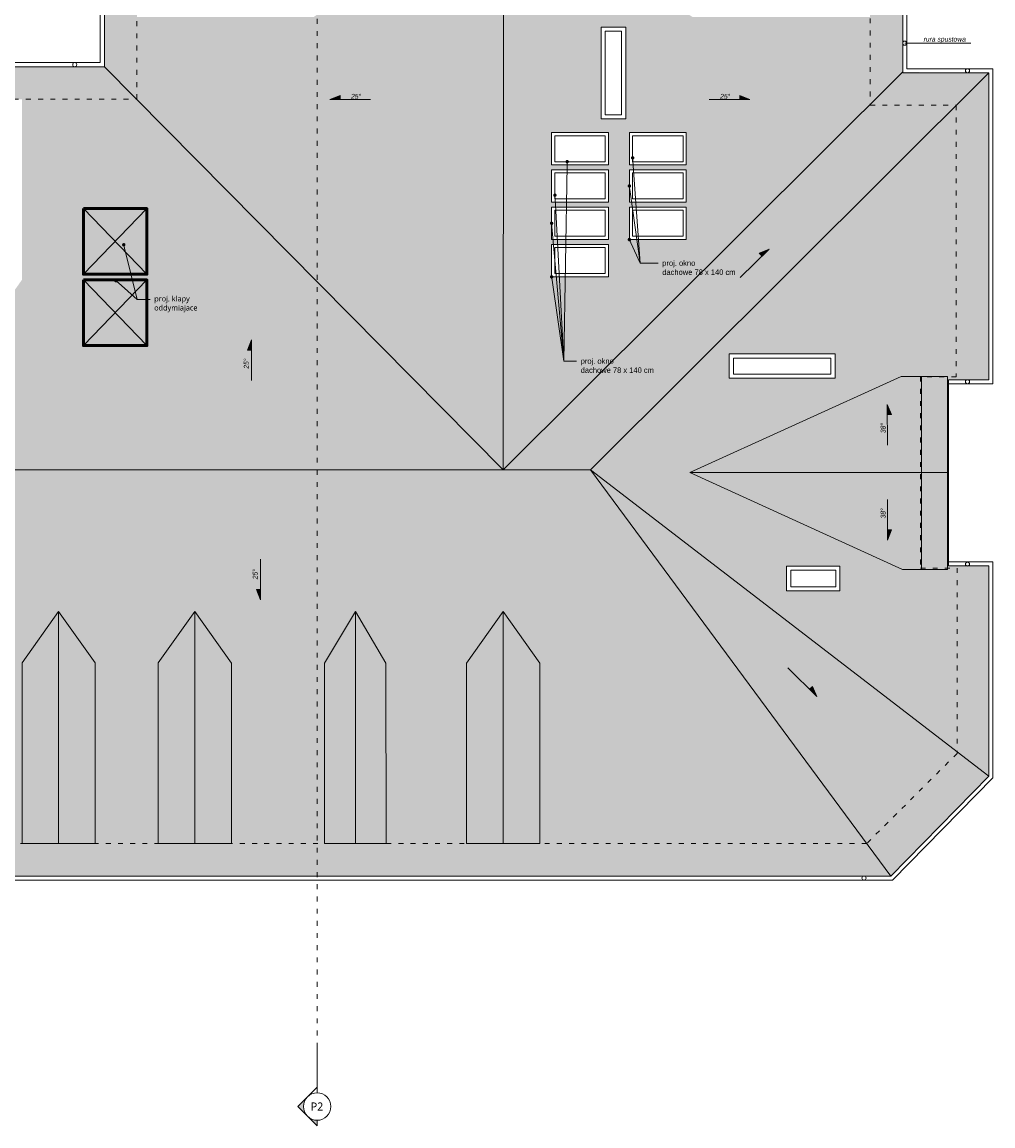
# Model space of a CAD drawing. Header units: millimetres. Extents: x 85284 to 143915, y -66821 to -28273.
# Tile 25 of 28: x 141384 to 143772, y -66821 to -64104. Entities that reach past the tile are written whole.
import ezdxf
from ezdxf import colors
from ezdxf.entities.mleader import LeaderData, LeaderLine
from ezdxf.enums import TextEntityAlignment as Align
from ezdxf.math import Vec2, Vec3

# ---------------------------------------------------------------- set-up
doc = ezdxf.new("R2010")
doc.units = ezdxf.units.MM
doc.linetypes.add('ACAD_ISO03W100', pattern=[30, 12, -18])
doc.layers.get('0').update_dxf_attribs({"color": 251, "lineweight": 9})
for name, color, linetype, lineweight in [('dach..KF', 251, 'Continuous', 9), ('instalacje_arch', 251, 'Continuous', 9), ('OPIS', 251, 'Continuous', 9), ('opis..KF', 251, 'Continuous', 9), ('widok', 251, 'Continuous', 9), ('wymiar..KF', 251, 'Continuous', 9), ('wyp dach..KF', 251, 'Continuous', 9), ('wypełnienie proj..KF', 251, 'Continuous', 9), ('ściany ist..KF', 251, 'Continuous', 9)]:
    doc.layers.add(name, color=color, linetype=linetype, lineweight=lineweight)
doc.layers.get('wymiar..KF').off()
doc.styles.add('ARCH', font='segoeuil.ttf')

# ---------------------------------------------------------------- blocks, each defined once
blk = doc.blocks.new('spadek')
at = {"layer": 'opis..KF', "lineweight": 15}
h = blk.add_hatch(color=256, dxfattribs=at)
h.dxf.hatch_style = 1
h.paths.add_polyline_path([(0, 25), (-10, 25), (0, 0)])
blk.add_lwpolyline([(0, 100), (0, 0), (-10, 25), (0, 25)], dxfattribs=at)
blk = doc.blocks.new('*U665')
at = {"layer": 'instalacje_arch', "lineweight": 20, "true_color": 0xf4ee51}
h = blk.add_hatch(color=41, dxfattribs=at)
h.dxf.hatch_style = 1
h.paths.add_polyline_path([(-23.9, -4262.5), (0, -4286.4), (0, -4272.4, -0.198912)])
h.paths.add_polyline_path([(-23.9, -4262.5, -0.198912), (-33.8, -4238.7, -0.198912), (-23.9, -4214.8), (-47.7, -4238.7)])
at = {"layer": 'instalacje_arch', "color": 41, "linetype": 'ACAD_ISO03W100', "lineweight": 9, "true_color": 0xf4ee51}
blk.add_line((0, -4093.7), (0, -145), dxfattribs=at)
at = {"layer": 'instalacje_arch', "color": 41, "lineweight": 20, "true_color": 0xf4ee51}
for points in [[(0, -4193.7), (0, -4093.7)], [(0, -4204.9), (0, -4190.9), (-47.7, -4238.7), (0, -4286.4), (0, -4272.4)]]:
    blk.add_lwpolyline(points, dxfattribs=at)
blk.add_circle((0, -4238.7), 33.8, dxfattribs=at)
at = {"layer": 'instalacje_arch', "color": 41, "true_color": 0xf4ee51, "style": 'ARCH'}
for tag, p in [('P1', (0, 0)), ('P2', (0, -4238.7))]:
    blk.add_attdef(tag, text='', height=20, rotation=180, dxfattribs=at).set_placement(p, align=Align.MIDDLE_CENTER)
blk = doc.blocks.new('_Dot')
at = {"color": 0, "linetype": 'ByBlock', "lineweight": -2}
blk.add_line((-0.5, 0), (-1, 0), dxfattribs=at)
at = {"color": 0, "linetype": 'ByBlock', "const_width": 0.5}
blk.add_lwpolyline([(-0.25, 0, 1), (0.25, 0, 1)], format="xyb", close=True, dxfattribs=at)

msp = doc.modelspace()

# ---------------------------------------------------------------- hatches: boundary and pattern name
at = {"layer": 'wyp dach..KF', "lineweight": 5, "true_color": 0x4d4d4d, "transparency": 33554559}
h = msp.add_hatch(color=251, dxfattribs=at)
h.dxf.hatch_style = 1
h.paths.add_polyline_path([(142236, -64001.8), (142100.8, -64091.8), (141666, -64091.8), (141666, -64001.8)], flags=0)
h.paths.add_polyline_path([(142100.8, -64091.8), (141666, -64091.8), (141666, -63911.8), (141759.5, -63911.9), (141759.5, -63868.5), (141949.5, -63868.5), (141949.5, -63911.9), (142096.5, -63912), (142096.5, -63868.5), (142292.5, -63868.5), (142292.5, -63929), (142127.2, -63929), (142236, -64001.8), (142236, -64001.8)], flags=16)
h.paths.add_polyline_path([(142101.7, -63557), (142235.9, -63646.9), (142100.8, -63736.8), (141666, -63736.9), (141666, -63556.9)], flags=16)
h.paths.add_polyline_path([(142235.8, -63283), (142100.7, -63372.9), (141666, -63373), (141666, -63283)], flags=16)
h.paths.add_polyline_path([(141666, -63283), (142235.8, -63283), (142235.8, -63283), (142101.6, -63193.1), (141666, -63192.9)], flags=16)
h.paths.add_polyline_path([(142298, -63309), (142358, -63309), (142358, -63474), (142298, -63474)])
h.paths.add_polyline_path([(142188, -62981.5), (142188, -62921), (142285, -62921), (142285, -62981.5)])
h.paths.add_polyline_path([(142101, -62921), (142101, -62981.5), (141969, -62981.5), (141969, -62921)])
h.paths.add_polyline_path([(142568, -62605), (141586, -62605), (141586, -64214), (142567.1, -65206.3), (142567.2, -65206.3), (142567.2, -65206.3)])
at = {"layer": 'wyp dach..KF', "lineweight": 5, "true_color": 0xc8c8c8, "transparency": 33554559}
h = msp.add_hatch(color=9, dxfattribs=at)
h.dxf.hatch_style = 1
h.paths.add_polyline_path([(143470, -62833.5), (143470, -63013.5), (143031.7, -63013.4), (142897.5, -62923.5), (143032.6, -62833.5)])
h.paths.add_polyline_path([(142897.6, -63283), (143032.7, -63193), (143470.1, -63192.9), (143470.1, -63373), (143031.8, -63372.8)])
h.paths.add_polyline_path([(142897.5, -63647), (143032.6, -63557), (143470, -63557), (143470, -63737), (143031.7, -63736.9)])
h.paths.add_polyline_path([(142898.8, -64001.9), (143033.9, -63911.9), (143470, -63911.9), (143470, -64091.9), (143033, -64091.7)])
h.paths.add_polyline_path([(142868.5, -64342.5), (142808, -64342.5), (142808, -64116.5), (142868.5, -64116.5)])
h.paths.add_polyline_path([(142834.5, -63574.5), (142834.5, -63513), (142999.5, -63513), (142999.5, -63574.5)])
h.paths.add_polyline_path([(142686.4, -64455.8), (142686.4, -64375.8), (142826.4, -64375.8), (142826.4, -64455.8)])
h.paths.add_polyline_path([(143017.7, -64375.8), (143017.7, -64455.8), (142877.7, -64455.8), (142877.7, -64375.8)])
h.paths.add_polyline_path([(143017.7, -64467.6), (143017.7, -64547.6), (142877.7, -64547.6), (142877.7, -64467.6)])
h.paths.add_polyline_path([(143017.7, -64559.5), (143017.7, -64639.5), (142877.7, -64639.5), (142877.7, -64559.5)])
h.paths.add_polyline_path([(142686.4, -64467.6), (142826.4, -64467.6), (142826.4, -64547.6), (142686.4, -64547.6)])
h.paths.add_polyline_path([(142686.4, -64639.5), (142686.4, -64559.5), (142826.4, -64559.5), (142826.4, -64639.5)])
h.paths.add_polyline_path([(142826.4, -64651.3), (142826.4, -64731.3), (142686.4, -64731.3), (142686.4, -64651.3)])
h.paths.add_polyline_path([(142826.4, -63917.3), (142826.4, -63997.3), (142686.4, -63997.3), (142686.4, -63917.3)])
h.paths.add_polyline_path([(142686.4, -64006.7), (142826.4, -64006.7), (142826.4, -64086.7), (142686.4, -64086.7)])
h.paths.add_polyline_path([(142826.4, -63652.3), (142826.4, -63732.3), (142686.4, -63732.3), (142686.4, -63652.3)])
h.paths.add_polyline_path([(142686.4, -63824.7), (142686.4, -63744.7), (142826.4, -63744.7), (142826.4, -63824.7)])
h.paths.add_polyline_path([(142686.4, -63378.1), (142826.4, -63378.1), (142826.4, -63458.1), (142686.4, -63458.1)])
h.paths.add_polyline_path([(142686.4, -63288.3), (142826.4, -63288.3), (142826.4, -63368.3), (142686.4, -63368.3)])
h.paths.add_polyline_path([(142686.4, -63098.7), (142686.4, -63018.7), (142826.4, -63018.7), (142826.4, -63098.7)])
h.paths.add_polyline_path([(142686.4, -62928.3), (142826.4, -62928.3), (142826.4, -63008.3), (142686.4, -63008.3)])
h.paths.add_polyline_path([(143550, -62605), (142568, -62605), (142567.2, -65206.3), (143550, -64227)])
h = msp.add_hatch(color=9, dxfattribs=at)
h.dxf.hatch_style = 1
h.paths.add_polyline_path([(139018.3, -64294.1), (139018.3, -64865), (139018.3, -64865), (139108.3, -64738.3), (139108.3, -64294.1)])
h.paths.add_polyline_path([(138648.3, -64294), (138648.3, -64864.9), (138648.3, -64865), (138738.3, -64738.2), (138738.3, -64294)])
h.paths.add_polyline_path([(139378.3, -64294), (139378.3, -64864.9), (139378.3, -64864.9), (139468.3, -64738.2), (139468.3, -64294)])
h.paths.add_polyline_path([(139288.3, -64294), (139378.3, -64294), (139378.3, -64864.9), (139288.3, -64738)])
h.paths.add_polyline_path([(139018.3, -64865), (138928.3, -64738.1), (138928.3, -64294.1), (139018.3, -64294.1)])
h.paths.add_polyline_path([(138558.3, -64294), (138648.3, -64294), (138648.3, -64864.9), (138558.3, -64738.1)])
h.paths.add_polyline_path([(141203.6, -64738.1), (141203.5, -64294), (141383.5, -64294), (141383.5, -64738.2), (141293.5, -64865), (141293.5, -64864.9)])
h.paths.add_polyline_path([(140843.6, -64738.1), (140843.5, -64294), (141023.5, -64294), (141023.5, -64738.2), (140933.5, -64865), (140933.5, -64864.9)])
h.paths.add_polyline_path([(140573.5, -64294), (140663.5, -64294), (140663.5, -64865), (140573.6, -64738.1)])
h.paths.add_polyline_path([(140663.5, -64294), (140753.5, -64294), (140753.5, -64738.2), (140663.5, -64865)])
h.paths.add_polyline_path([(140033.6, -64738.2), (140033.5, -64294.2), (140213.5, -64294.2), (140213.5, -64738.4), (140123.5, -64865.1), (140123.5, -64865.1)])
h.paths.add_polyline_path([(140303.5, -64294), (140393.5, -64294), (140393.5, -64865), (140303.6, -64738.1)])
h.paths.add_polyline_path([(140393.5, -64294), (140393.5, -64865), (140483.5, -64738.2), (140483.5, -64294)])
h.paths.add_polyline_path([(139477, -64640), (139539.5, -64640), (139539.5, -64902), (139477, -64902)])
h.paths.add_polyline_path([(141586, -64214), (138323.1, -64214), (137730.1, -64804.9), (138132.9, -65206.3), (142567.1, -65206.3)])
at = {"layer": 'wyp dach..KF', "lineweight": 5, "true_color": 0x646464, "transparency": 33554534}
h = msp.add_hatch(color=251, dxfattribs=at)
h.dxf.hatch_style = 1
h.paths.add_polyline_path([(143762, -64229.4), (143550, -64227), (142559.5, -65206.3), (142781.6, -65206.3)])
at = {"layer": 'wyp dach..KF', "lineweight": 5, "true_color": 0xc8c8c8, "transparency": 33554559}
h = msp.add_hatch(color=9, dxfattribs=at)
h.dxf.hatch_style = 1
h.paths.add_polyline_path([(143026, -65213), (143549.7, -65451.3), (143596, -65451.3), (143596, -65213)], flags=0)
h.paths.add_polyline_path([(143596, -65213), (143660.5, -65213), (143660.5, -64976.4), (143596, -64976.4)], flags=0)
h.paths.add_polyline_path([(143596, -65451.3), (143660.5, -65451.3), (143660.5, -65213), (143596, -65213)], flags=0)
h.paths.add_polyline_path([(143596, -65213), (143026, -65213), (143549.7, -65451.3), (143660.5, -65451.3), (143660.5, -64976.4), (143596, -64976.4)])
h.paths.add_polyline_path([(143546, -64976.4), (143596, -64976.4), (143596, -65213), (143026, -65213)])
h.paths.add_polyline_path([(143123.5, -64981), (143123.5, -64921), (143383.5, -64921), (143383.5, -64981)])
h.paths.add_polyline_path([(143264.5, -65504), (143264.5, -65443.5), (143395.5, -65443.5), (143395.5, -65504)])
h.paths.add_polyline_path([(143663.1, -64984.4), (143762, -64984.4), (143762, -64229.4), (142781.6, -65206.3), (143762, -65959.9), (143762, -65442.4), (143663.1, -65442.4)])
h = msp.add_hatch(color=9, dxfattribs=at)
h.dxf.hatch_style = 1
h.paths.add_polyline_path([(143660.5, -64976.4), (143596, -64976.4), (143596, -65213), (143660.5, -65213)])
h.paths.add_polyline_path([(143596, -64976.4), (143546, -64976.4), (143026, -65213), (143596, -65213)])
at = {"layer": 'wyp dach..KF', "lineweight": 5, "true_color": 0x646464, "transparency": 33554559}
h = msp.add_hatch(color=251, dxfattribs=at)
h.dxf.hatch_style = 1
h.paths.add_polyline_path([(138478.2, -65675), (138478.3, -66119), (138298.3, -66119), (138298.3, -65674.8), (138388.3, -65548.1), (138388.3, -65548.1)], flags=16)
h.paths.add_polyline_path([(138738.3, -66119), (138648.3, -66119), (138648.3, -65674.8), (138738.3, -65548.1)], flags=16)
h.paths.add_polyline_path([(138828.3, -66119), (138738.3, -66119), (138738.3, -65548.1), (138828.2, -65675)], flags=16)
h.paths.add_polyline_path([(139198.2, -65675), (139198.3, -66119), (139018.3, -66119), (139018.3, -65674.8), (139108.3, -65548.1), (139108.3, -65548.1)], flags=16)
h.paths.add_polyline_path([(139558.2, -65674.9), (139558.3, -66119), (139378.3, -66119), (139378.3, -65674.8), (139468.3, -65548), (139468.3, -65548.1)], flags=16)
h.paths.add_polyline_path([(139763.5, -65675), (139853.5, -65548.3), (139853.5, -66119.2), (139763.5, -66119.2)], flags=16)
h.paths.add_polyline_path([(139943.5, -66119.2), (139853.5, -66119.2), (139853.5, -65548.3), (139943.5, -65675.2)], flags=16)
h.paths.add_polyline_path([(140033.5, -66261.7), (140033.5, -65903.5), (140483.5, -65548.3), (140483.5, -66261.7)], flags=16)
h.paths.add_polyline_path([(140933.5, -66261.7), (140483.5, -66261.7), (140483.5, -65548.3), (140933.5, -65903.5)], flags=17)
h.paths.add_polyline_path([(141203.5, -65682), (141203.5, -66126), (141023.5, -66126), (141023.5, -65681.8), (141113.5, -65555.1), (141113.5, -65555.1)], flags=16)
h.paths.add_polyline_path([(141473.5, -66125.6), (141383.5, -66125.6), (141383.5, -65681.4), (141473.5, -65554.7)], flags=16)
h.paths.add_polyline_path([(141563.5, -66125.6), (141473.5, -66125.6), (141473.5, -65554.7), (141563.5, -65681.6)], flags=16)
h.paths.add_polyline_path([(141808.5, -66125.8), (141718.5, -66125.8), (141718.5, -65681.6), (141808.5, -65554.9)], flags=16)
h.paths.add_polyline_path([(141808.5, -65554.9), (141898.5, -65681.8), (141898.5, -66125.8), (141808.5, -66125.8)], flags=16)
h.paths.add_polyline_path([(142127.6, -65682), (142203.5, -65555), (142278.5, -65682), (142278.9, -66125.7), (142127.4, -66125.9)], flags=16)
h.paths.add_polyline_path([(142477.2, -65681.8), (142567.2, -65555.1), (142567.2, -66126), (142477.2, -66126)], flags=16)
h.paths.add_polyline_path([(142657.2, -66126), (142567.2, -66126), (142567.2, -65555.1), (142657.1, -65682)], flags=16)
h.paths.add_polyline_path([(138289.5, -65655), (138229, -65655), (138229, -65491), (138289.5, -65491)], flags=16)
h.paths.add_polyline_path([(138825.5, -65511), (138825.5, -65450.5), (138988.5, -65450.5), (138988.5, -65511)], flags=16)
h.paths.add_polyline_path([(138942, -65588), (139002.5, -65588), (139002.5, -65785), (138942, -65785)], flags=16)
h.paths.add_polyline_path([(140033.5, -66261.7), (140933.5, -66261.7), (140933.5, -66322.8), (140965.4, -66322.7), (140965.4, -66206), (143520.6, -66206), (142781.7, -65206.3), (138132.9, -65206.3), (137369.5, -66199), (140001.1, -66198.9), (140001.1, -66326.3), (140032.4, -66326.2), (140033.5, -66326.2)])
at = {"layer": 'wyp dach..KF', "lineweight": 5, "true_color": 0x646464, "transparency": 33554534}
h = msp.add_hatch(color=251, dxfattribs=at)
h.dxf.hatch_style = 1
h.paths.add_polyline_path([(142781.6, -65206.3), (143520.6, -66206), (143762, -65959.9), (143762, -65959.9)])
at = {"layer": 'wyp dach..KF', "lineweight": 5, "true_color": 0x646464, "transparency": 33554559}
h = msp.add_hatch(color=251, dxfattribs=at)
h.dxf.hatch_style = 1
h.paths.add_polyline_path([(143660.5, -65213), (143596, -65213), (143596, -65451.3), (143660.5, -65451.3)])
h.paths.add_polyline_path([(143596, -65213), (143026, -65213), (143549.7, -65451.3), (143596, -65451.3)])
at = {"layer": 'wyp dach..KF', "lineweight": 5, "true_color": 0x4d4d4d, "transparency": 33554559}
h = msp.add_hatch(color=251, dxfattribs=at)
h.dxf.hatch_style = 1
h.paths.add_polyline_path([(142567.2, -65555.1), (142477.2, -65681.8), (142477.2, -66126), (142567.2, -66126)])
h.paths.add_polyline_path([(142203.5, -65555), (142127.6, -65682), (142127.4, -66125.9), (142203.5, -66125.9)])
h.paths.add_polyline_path([(141808.5, -65554.9), (141718.5, -65681.6), (141718.5, -66125.8), (141808.5, -66125.8)])
h.paths.add_polyline_path([(141473.5, -65554.7), (141383.5, -65681.4), (141383.5, -66125.6), (141473.5, -66125.6)])
h.paths.add_polyline_path([(141113.5, -65555.1), (141023.5, -65681.8), (141023.5, -66126), (141113.5, -66126)])
h.paths.add_polyline_path([(139853.5, -65548.3), (139763.5, -65675), (139763.5, -66119.3), (139853.5, -66119.3)])
h.paths.add_polyline_path([(139468.3, -65548.1), (139378.3, -65674.8), (139378.3, -66119), (139468.3, -66119)])
h.paths.add_polyline_path([(139108.3, -65548.1), (139018.3, -65674.8), (139018.3, -66119), (139108.3, -66119)])
h.paths.add_polyline_path([(138738.3, -65548.1), (138648.3, -65674.8), (138648.3, -66119), (138738.3, -66119)])
h.paths.add_polyline_path([(138388.3, -65548.1), (138298.3, -65674.8), (138298.3, -66119), (138388.3, -66119)])
at = {"layer": 'wyp dach..KF', "lineweight": 5, "true_color": 0xc8c8c8, "transparency": 33554559}
h = msp.add_hatch(color=9, dxfattribs=at)
h.dxf.hatch_style = 1
h.paths.add_polyline_path([(142657.1, -65682), (142567.2, -65555.1), (142567.2, -66126), (142657.2, -66126)])
h.paths.add_polyline_path([(142278.5, -65682), (142203.5, -65555), (142203.5, -66125.9), (142279.6, -66125.7)])
h.paths.add_polyline_path([(141898.5, -65681.8), (141808.5, -65554.9), (141808.5, -66125.8), (141898.5, -66125.8)])
h.paths.add_polyline_path([(141563.5, -65681.6), (141473.5, -65554.7), (141473.5, -66125.6), (141563.5, -66125.6)])
h.paths.add_polyline_path([(141203.5, -65682), (141113.5, -65555.1), (141113.5, -66126), (141203.5, -66126)])
h.paths.add_polyline_path([(139943.5, -65675.2), (139853.5, -65548.3), (139853.5, -66119.2), (139943.5, -66119.2)])
h.paths.add_polyline_path([(139558.2, -65674.9), (139468.3, -65548.1), (139468.3, -66119), (139558.3, -66119)])
h.paths.add_polyline_path([(139198.2, -65675), (139108.3, -65548.1), (139108.3, -66119), (139198.3, -66119)])
h.paths.add_polyline_path([(138828.2, -65675), (138738.3, -65548.1), (138738.3, -66119), (138828.3, -66119)])
h.paths.add_polyline_path([(138478.2, -65675), (138388.3, -65548.1), (138388.3, -66119), (138478.3, -66119)])
at = {"layer": 'wypełnienie proj..KF', "true_color": 0x969696, "transparency": 33554495}
h = msp.add_hatch(color=252, dxfattribs=at)
h.dxf.hatch_style = 1
h.paths.add_polyline_path([(143469.7, -64091.9), (143402, -64159.6), (143022.2, -64159.6), (142898.8, -64001.9), (143033, -64091.7)])

# ---------------------------------------------------------------- linework, layer by layer
at = {"linetype": 'ACAD_ISO03W100'}
msp.add_lwpolyline([(138243.1, -64294), (141666, -64294), (141666, -62685), (143470, -62685), (143470, -64309), (143682, -64309), (143682, -64977), (143594, -64977), (143594, -65448), (143684, -65448), (143684, -65904.1), (143461.5, -66126), (140923, -66126)], dxfattribs=at)
at = {"layer": 'dach..KF'}
for centre in [(143555, -64156), (141513, -64209), (143709.5, -64224), (143709.5, -64989.4), (143709.5, -65438.3), (143454.8, -66211)]:
    msp.add_circle(centre, 5, dxfattribs=at)
at = {"layer": 'OPIS', "linetype": 'ByBlock'}
for p, q in [((141534.6, -64725), (141690.8, -64563.3)), ((141534.6, -64563.3), (141690.8, -64725)), ((141534.6, -64900.6), (141690.8, -64739)), ((141534.6, -64739), (141690.8, -64900.6))]:
    msp.add_line(p, q, dxfattribs=at)
at = {"layer": 'OPIS', "linetype": 'ByBlock', "lineweight": 53}
for points in [[(141534.6, -64563.3), (141690.8, -64563.3), (141690.8, -64725), (141534.6, -64725)], [(141534.6, -64739), (141690.8, -64739), (141690.8, -64900.6), (141534.6, -64900.6)]]:
    msp.add_lwpolyline(points, close=True, dxfattribs=at)
at = {"layer": 'opis..KF'}
msp.add_lwpolyline([(143717.9, -64156), (143555, -64156)], dxfattribs=at)
at = {"layer": 'widok'}
for points in [[(142686.4, -64455.8), (142686.4, -64375.8), (142826.4, -64375.8), (142826.4, -64455.8)], [(142694.4, -64447.8), (142694.4, -64383.8), (142818.4, -64383.8), (142818.4, -64447.8)], [(142877.7, -64455.8), (142877.7, -64375.8), (143017.7, -64375.8), (143017.7, -64455.8)], [(142885.7, -64447.8), (142885.7, -64383.8), (143009.7, -64383.8), (143009.7, -64447.8)], [(142686.4, -64547.6), (142686.4, -64467.6), (142826.4, -64467.6), (142826.4, -64547.6)], [(142877.7, -64547.6), (142877.7, -64467.6), (143017.7, -64467.6), (143017.7, -64547.6)], [(142694.4, -64539.6), (142694.4, -64475.6), (142818.4, -64475.6), (142818.4, -64539.6)], [(142885.7, -64539.6), (142885.7, -64475.6), (143009.7, -64475.6), (143009.7, -64539.6)], [(142686.4, -64639.5), (142686.4, -64559.5), (142826.4, -64559.5), (142826.4, -64639.5)], [(142694.4, -64631.5), (142694.4, -64567.5), (142818.4, -64567.5), (142818.4, -64631.5)], [(142877.7, -64639.5), (142877.7, -64559.5), (143017.7, -64559.5), (143017.7, -64639.5)], [(142885.7, -64631.5), (142885.7, -64567.5), (143009.7, -64567.5), (143009.7, -64631.5)], [(142686.4, -64731.3), (142686.4, -64651.3), (142826.4, -64651.3), (142826.4, -64731.3)], [(142694.4, -64723.3), (142694.4, -64659.3), (142818.4, -64659.3), (142818.4, -64723.3)]]:
    msp.add_lwpolyline(points, close=True, dxfattribs=at)
at = {"layer": 'ściany ist..KF', "lineweight": 5}
for p, q in [((142567.2, -65206.3), (142568, -62605)), ((141586, -64214), (142567.1, -65206.3)), ((143550, -64227), (142567.1, -65206.3)), ((143762, -64229.4), (142781.6, -65206.3)), ((142781.7, -65206.3), (138132.9, -65206.3)), ((143762, -65959.9), (142781.6, -65206.3)), ((143520.6, -66206), (142781.6, -65206.3))]:
    msp.add_line(p, q, dxfattribs=at)
for points in [[(143772, -64219), (143772, -64994.4), (143663.1, -64994.4), (143663.1, -65432.4), (143772, -65432.4), (143772, -65964), (143524.8, -66216), (140975.4, -66216), (140975.4, -66324.2), (139991.1, -66327.9), (139991.1, -66208.9), (137365.2, -66209), (137127.1, -65952.7), (137127.1, -65405), (137217.1, -65405), (137217.1, -65008), (137127.1, -65008), (137127.1, -62595), (138333.1, -62595), (138333.1, -64204), (141576, -64204), (141576, -62595), (143560, -62595), (143560, -64219)], [(142808, -64342.5), (142868.5, -64342.5), (142868.5, -64116.5), (142808, -64116.5)], [(142818, -64332.5), (142858.5, -64332.5), (142858.5, -64126.5), (142818, -64126.5)], [(143383.5, -64981), (143123.5, -64981), (143123.5, -64921), (143383.5, -64921)], [(143373.5, -64971), (143133.5, -64971), (143133.5, -64931), (143373.5, -64931)], [(143264.5, -65504), (143395.5, -65504), (143395.5, -65443.5), (143264.5, -65443.5)], [(143274.5, -65494), (143385.5, -65494), (143385.5, -65453.5), (143274.5, -65453.5)]]:
    msp.add_lwpolyline(points, close=True, dxfattribs=at)
for points in [[(138323.1, -64214), (141586, -64214), (141586, -62605), (143550, -62605), (143550, -64229), (143762, -64229), (143762, -64984.4), (143663.1, -64984.4), (143663.1, -65442.4), (143762, -65442.4), (143762, -65959.9), (143520.6, -66206), (140965.4, -66206)], [(143546, -64976.4), (143026, -65213), (143549.7, -65451.3), (143660.5, -65451.3), (143660.5, -64976.4), (143546, -64976.4)], [(143596, -65451.3), (143596, -64976.4)], [(143026, -65213), (143660.5, -65213)], [(141473.5, -65554.7), (141563.5, -65681.6), (141563.5, -66125.6), (141383.5, -66125.6), (141383.5, -65681.4), (141473.5, -65554.7)], [(141473.5, -65554.7), (141473.5, -66125.6)], [(141808.5, -65554.9), (141898.5, -65681.8), (141898.5, -66125.8), (141718.5, -66125.8), (141718.5, -65681.6), (141808.5, -65554.9)], [(141808.5, -65554.9), (141808.5, -66125.8)], [(142203.5, -65555), (142278.5, -65682), (142279.6, -66125.9), (142127.4, -66125.9), (142127.6, -65682), (142203.5, -65555)], [(142203.5, -65555), (142203.5, -66125.9)], [(142567.2, -65555.1), (142657.1, -65682), (142657.2, -66126), (142477.2, -66126), (142477.2, -65681.8), (142567.2, -65555.1)], [(142567.2, -65555.1), (142567.2, -66126)]]:
    msp.add_lwpolyline(points, dxfattribs=at)

# ---------------------------------------------------------------- block references
at = {"layer": 'instalacje_arch'}
ref = msp.add_blockref('*U665', (142109.4, -62534.7), dxfattribs=at)
ref.add_attrib('P2', 'P2', dxfattribs={"color": 41, "true_color": 0xf4ee51, "height": 20, "style": 'ARCH'}).set_placement((142109.1, -66773.3), align=Align.MIDDLE_CENTER)
at = {"layer": 'wymiar..KF', "color": 242, "linetype": 'ByBlock', "lineweight": 40, "true_color": 0xcd2027}
for p, rotation in [((142140.7, -64294.7), 270.0000220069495), ((143512.1, -65045.4), 180.1567188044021)]:
    msp.add_blockref('spadek', p, dxfattribs=dict(at, rotation=rotation))
at = {"layer": 'wymiar..KF', "color": 242, "linetype": 'ByBlock', "lineweight": 40, "true_color": 0xcd2027, "xscale": -1}
for p, rotation in [((143174.3, -64294.7), 89.99997799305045), ((143221.9, -64662.9), 134.506466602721), ((141947.8, -64886.5), 180), ((143338.6, -65763.9), 45.493511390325)]:
    msp.add_blockref('spadek', p, dxfattribs=dict(at, rotation=rotation))
msp.add_blockref('spadek', (143512.6, -65379.3), dxfattribs=at)
at = {"layer": 'wymiar..KF', "color": 242, "linetype": 'ByBlock', "lineweight": 40, "true_color": 0xcd2027}
msp.add_blockref('spadek', (141970.4, -65526.1), dxfattribs=at)

# ---------------------------------------------------------------- texts
at = {"layer": 'opis..KF', "insert": (143653.5, -64148), "char_height": 12, "attachment_point": 5, "style": 'ARCH'}
msp.add_mtext_dynamic_manual_height_columns('{\\fCentury Gothic|b0|i1|c238|p34;rura spustowa}', width=156.7, gutter_width=70, heights=[0], dxfattribs=at)
at = {"layer": 'opis..KF', "char_height": 12, "attachment_point": 5, "style": 'ARCH'}
for s, insert, rotation in [('{\\fCentury Gothic|b0|i1|c238|p34;25°}', (142205.3, -64287), 0), ('{\\fCentury Gothic|b0|i1|c238|p34;25°}', (143113.4, -64287), 0), ('{\\fCentury Gothic|b0|i1|c238|p34;25°}', (141935.1, -64944.8), 90), ('{\\fCentury Gothic|b0|i1|c238|p34;38°}', (143501.9, -65103.3), 90), ('{\\fCentury Gothic|b0|i1|c238|p34;38°}', (143501.9, -65313.3), 90), ('{\\fCentury Gothic|b0|i1|c238|p34;25°}', (141957, -65462.9), 90)]:
    msp.add_mtext_dynamic_manual_height_columns(s, width=156.7, gutter_width=70, heights=[0], dxfattribs=dict(at, insert=insert, rotation=rotation))

# ---------------------------------------------------------------- leaders
at = {"layer": 'opis..KF', "lineweight": 9}
ml = msp.add_multileader_mtext('Standard', dxfattribs=at)
ml.set_content(' ', color=256, style='ARCH')
ml.set_leader_properties(color=256, linetype='ByLayer', lineweight=-1)
ml.set_arrow_properties(name='DOT')
ml.build(insert=Vec2(0, 0))
ml.multileader.update_dxf_attribs({"dogleg_length": 31.7, "arrow_head_size": 8.39})
ctx = ml.context
ctx.base_point, ctx.char_height, ctx.arrow_head_size, ctx.landing_gap_size, ctx.plane_origin = Vec3(142747.7, -64938.7), 13.4, 8.39, 10.1, Vec3(142062.5, -64854.7)
notes = []
notes.append((ctx, [(1, (1, 1, 0), (142716, -64938.7), (1, 0), 31.7, [(0, [(142724.7, -64447.8)], 0, [])])]))
ctx.mtext.insert, ctx.mtext.width, ctx.mtext.flow_direction = Vec3(142757.8, -64932), 152.555, 5
ml = msp.add_multileader_mtext('Standard', dxfattribs=at)
ml.set_content(' ', color=256, style='ARCH')
ml.set_leader_properties(color=256, linetype='ByLayer', lineweight=-1)
ml.set_arrow_properties(name='DOT')
ml.build(insert=Vec2(0, 0))
ml.multileader.update_dxf_attribs({"dogleg_length": 31.7, "arrow_head_size": 8.39})
ctx = ml.context
ctx.base_point, ctx.char_height, ctx.arrow_head_size, ctx.landing_gap_size, ctx.plane_origin = Vec3(142936.1, -64697.6), 13.4, 8.39, 10.1, Vec3(142253.9, -64762.8)
notes.append((ctx, [(1, (1, 1, 0), (142904.3, -64697.6), (1, 0), 31.7, [(0, [(142885.7, -64438.4)], 0, [])])]))
ctx.mtext.insert, ctx.mtext.width, ctx.mtext.flow_direction = Vec3(142946.1, -64690.9), 152.555, 5
ml = msp.add_multileader_mtext('Standard', dxfattribs=at)
ml.set_content(' ', color=256, style='ARCH')
ml.set_leader_properties(color=256, linetype='ByLayer', lineweight=-1)
ml.set_arrow_properties(name='DOT')
ml.build(insert=Vec2(0, 0))
ml.multileader.update_dxf_attribs({"dogleg_length": 31.7, "arrow_head_size": 8.39})
ctx = ml.context
ctx.base_point, ctx.char_height, ctx.arrow_head_size, ctx.landing_gap_size, ctx.plane_origin = Vec3(142936.1, -64697.6), 13.4, 8.39, 10.1, Vec3(142249.6, -64761.2)
notes.append((ctx, [(1, (1, 1, 0), (142904.3, -64697.6), (1, 0), 31.7, [(0, [(142877.7, -64507.6)], 0, [])])]))
ctx.mtext.insert, ctx.mtext.width, ctx.mtext.flow_direction = Vec3(142946.1, -64690.9), 152.555, 5
ml = msp.add_multileader_mtext('Standard', dxfattribs=at)
ml.set_content(' ', color=256, style='ARCH')
ml.set_leader_properties(color=256, linetype='ByLayer', lineweight=-1)
ml.set_arrow_properties(name='DOT')
ml.build(insert=Vec2(0, 0))
ml.multileader.update_dxf_attribs({"dogleg_length": 31.7, "arrow_head_size": 8.39})
ctx = ml.context
ctx.base_point, ctx.char_height, ctx.arrow_head_size, ctx.landing_gap_size, ctx.plane_origin = Vec3(142747.7, -64938.7), 13.4, 8.39, 10.1, Vec3(142062.5, -64854.7)
notes.append((ctx, [(1, (1, 1, 0), (142716, -64938.7), (1, 0), 31.7, [(0, [(142694.4, -64530.3)], 0, [])])]))
ctx.mtext.insert, ctx.mtext.width, ctx.mtext.flow_direction = Vec3(142757.8, -64932), 152.555, 5
ml = msp.add_multileader_mtext('Standard', dxfattribs=at)
ml.set_content(' ', color=256, style='ARCH')
ml.set_leader_properties(color=256, linetype='ByLayer', lineweight=-1)
ml.set_arrow_properties(name='DOT')
ml.build(insert=Vec2(0, 0))
ml.multileader.update_dxf_attribs({"dogleg_length": 31.7, "arrow_head_size": 8.39})
ctx = ml.context
ctx.base_point, ctx.char_height, ctx.arrow_head_size, ctx.landing_gap_size, ctx.plane_origin = Vec3(142747.7, -64938.7), 13.4, 8.39, 10.1, Vec3(142058.2, -64853)
notes.append((ctx, [(1, (1, 1, 0), (142716, -64938.7), (1, 0), 31.7, [(0, [(142686.4, -64599.5)], 0, [])])]))
ctx.mtext.insert, ctx.mtext.width, ctx.mtext.flow_direction = Vec3(142757.8, -64932), 152.555, 5
ml = msp.add_multileader_mtext('Standard', dxfattribs=at)
ml.set_content(' ', color=256, style='ARCH')
ml.set_leader_properties(color=256, linetype='ByLayer', lineweight=-1)
ml.set_arrow_properties(name='DOT')
ml.build(insert=Vec2(0, 0))
ml.multileader.update_dxf_attribs({"dogleg_length": 31.7, "arrow_head_size": 8.39})
ctx = ml.context
ctx.base_point, ctx.char_height, ctx.arrow_head_size, ctx.landing_gap_size, ctx.plane_origin = Vec3(141698.6, -64787.2), 13.4, 8.39, 10.1, Vec3(141016.4, -64852.5)
notes.append((ctx, [(1, (1, 1, 0), (141666.8, -64787.2), (1, 0), 31.7, [(0, [(141633.7, -64652.3)], 0, [])])]))
ctx.mtext.insert, ctx.mtext.width, ctx.mtext.flow_direction = Vec3(141708.6, -64780.5), 152.555, 5
ml = msp.add_multileader_mtext('Standard', dxfattribs=at)
ml.set_content('{\\fCentury Gothic|b0|i0|c238|p34;proj. okno \\Pdachowe 78 x 140 cm}', color=256, style='ARCH')
ml.set_leader_properties(color=256, linetype='ByLayer', lineweight=-1)
ml.set_arrow_properties(name='DOT')
ml.build(insert=Vec2(0, 0))
ml.multileader.update_dxf_attribs({"dogleg_length": 31.7, "arrow_head_size": 8.39})
ctx = ml.context
ctx.base_point, ctx.char_height, ctx.arrow_head_size, ctx.landing_gap_size, ctx.plane_origin = Vec3(142948.5, -64697.6), 13.416, 8.39, 10.1, Vec3(143249.6, -64613.8)
notes.append((ctx, [(1, (1, 1, 0), (142904.3, -64697.6), (1, 0), 44.1, [(0, [(142877.7, -64639.5)], 0, [])])]))
ctx.mtext.insert, ctx.mtext.flow_direction = Vec3(142958.5, -64690.7), 5
ml = msp.add_multileader_mtext('Standard', dxfattribs=at)
ml.set_content('proj. klapy oddymiajace', color=256, style='ARCH')
ml.set_leader_properties(color=256, linetype='ByLayer', lineweight=-1)
ml.set_arrow_properties(name='DOT')
ml.build(insert=Vec2(0, 0))
ml.multileader.update_dxf_attribs({"dogleg_length": 31.7, "arrow_head_size": 8.39})
ctx = ml.context
ctx.base_point, ctx.char_height, ctx.arrow_head_size, ctx.landing_gap_size, ctx.plane_origin = Vec3(141698.6, -64787.2), 13.416, 8.39, 10.1, Vec3(141012, -64850.8)
notes.append((ctx, [(1, (1, 1, 0), (141666.8, -64787.2), (1, 0), 31.7, [(0, [(141614.2, -64740.8)], 0, [])])]))
ctx.mtext.insert, ctx.mtext.width, ctx.mtext.flow_direction = Vec3(141708.6, -64778.3), 156.221, 5
ml = msp.add_multileader_mtext('Standard', dxfattribs=at)
ml.set_content('{\\fCentury Gothic|b0|i0|c238|p34;proj. okno \\Pdachowe 78 x 140 cm}', color=256, style='ARCH')
ml.set_leader_properties(color=256, linetype='ByLayer', lineweight=-1)
ml.set_arrow_properties(name='DOT')
ml.build(insert=Vec2(0, 0))
ml.multileader.update_dxf_attribs({"dogleg_length": 31.7, "arrow_head_size": 8.39})
ctx = ml.context
ctx.base_point, ctx.char_height, ctx.arrow_head_size, ctx.landing_gap_size, ctx.plane_origin = Vec3(142747.7, -64938.7), 13.416, 8.39, 10.1, Vec3(143058.2, -64705.6)
notes.append((ctx, [(1, (1, 1, 0), (142716, -64938.7), (1, 0), 31.7, [(0, [(142686.4, -64731.3)], 0, [])])]))
ctx.mtext.insert, ctx.mtext.flow_direction = Vec3(142757.8, -64931.8), 5
for ctx, leaders in notes:
    for number, flags, end, landing, length, lines in leaders:
        leader = LeaderData()
        leader.index, (leader.has_last_leader_line, leader.has_dogleg_vector, leader.attachment_direction) = number, flags
        leader.last_leader_point, leader.dogleg_vector, leader.dogleg_length = Vec3(end), Vec3(landing), length
        for number, points, colour, breaks in lines:
            line = LeaderLine()
            line.index, line.vertices, line.color, line.breaks = number, Vec3.list(points), colors.encode_raw_color(colour), breaks
            leader.lines.append(line)
        ctx.leaders.append(leader)

doc.saveas('drawing.dxf')
